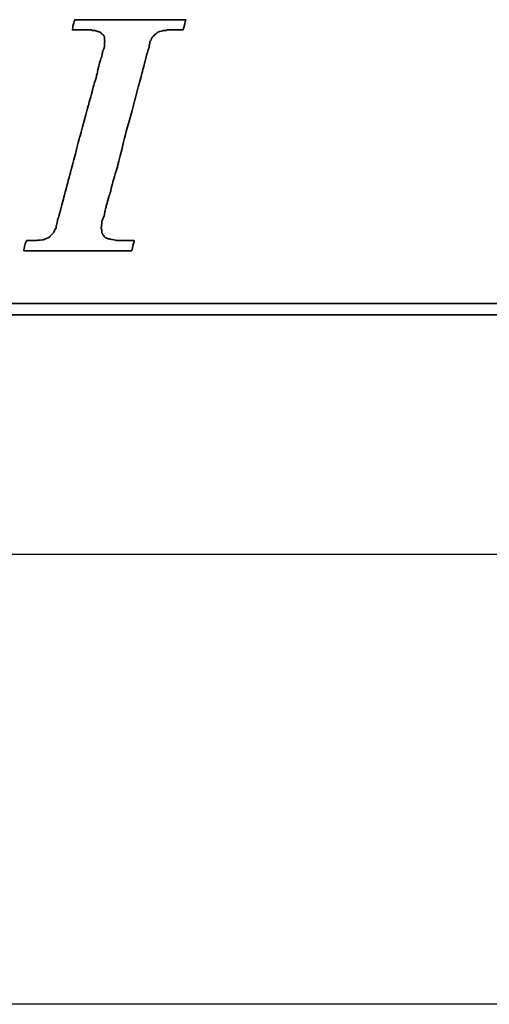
# Model space of a CAD drawing. Header units: millimetres. Extents: x -257 to 3135, y -1556 to 860.
# Tile 183 of 256: x 48 to 56, y -754 to -737. Entities that reach past the tile are written whole.
import ezdxf
from ezdxf.lldxf.tags import DXFTag

# ---------------------------------------------------------------- set-up
doc = ezdxf.new("R2010")
doc.units = ezdxf.units.MM
doc.layers.get('0').update_dxf_attribs({"linetype": 'CONTINUOUS'})
doc.layers.add('DIM', color=4, linetype='CONTINUOUS')
doc.layers.add('layer 1', color=7, linetype='CONTINUOUS')
tags = doc.linetypes.add('DASHED', pattern=[25.72, 12.86, -12.86]).pattern_tags.tags
tags[6:7] = [DXFTag(74, 4), DXFTag(75, 0), DXFTag(340, '0'), DXFTag(46, 0.0), DXFTag(50, 0.0), DXFTag(44, 0.0), DXFTag(45, 0.0)]
tags[4:5] = [DXFTag(74, 4), DXFTag(75, 0), DXFTag(340, '0'), DXFTag(46, 0.0), DXFTag(50, 0.0), DXFTag(44, 0.0), DXFTag(45, 0.0)]

# ---------------------------------------------------------------- blocks, each defined once
blk = doc.blocks.new('TBI MOTION logo(完整正式版)')
at = {"layer": 'layer 1', "color": 22, "lineweight": 35}
for points, knots in [([(-40.59125, -7.94375), (-40.59125, -7.94375), (-40.97375, -7.94375), (-40.97375, -7.94375), (-40.97375, -7.94375), (-40.97375, -7.94375), (-41.38125, -7.94375), (-41.38125, -7.94375), (-41.38125, -7.94375), (-41.38125, -7.94375), (-41.54875, -7.94375), (-41.54875, -7.94375), (-41.54875, -7.94375), (-41.54875, -7.94375), (-41.59875, -7.94375), (-41.59875, -7.94375), (-41.59875, -7.94375), (-41.59875, -7.94375), (-41.88375, -7.94375), (-41.88375, -7.94375), (-41.88375, -7.94375), (-41.88375, -7.94375), (-41.90875, -7.91875), (-41.90875, -7.91875), (-41.90875, -7.91875), (-41.90875, -7.91875), (-42.19875, -7.87125), (-42.19875, -7.87125), (-42.19875, -7.87125), (-42.19875, -7.87125), (-42.43875, -7.82375), (-42.43875, -7.82375), (-42.43875, -7.82375), (-42.43875, -7.82375), (-42.45875, -7.82375), (-42.45875, -7.82375), (-42.45875, -7.82375), (-42.45875, -7.82375), (-42.48625, -7.82375), (-42.48625, -7.82375), (-42.48625, -7.82375), (-42.48625, -7.82375), (-42.67625, -7.72375), (-42.67625, -7.72375), (-42.67625, -7.72375), (-42.67625, -7.72375), (-42.70125, -7.70375), (-42.70125, -7.70375), (-42.70125, -7.70375), (-42.70125, -7.70375), (-42.72375, -7.67875), (-42.72375, -7.67875), (-42.72375, -7.67875), (-42.72375, -7.67875), (-42.86875, -7.48875), (-42.86875, -7.48875), (-42.86875, -7.48875), (-42.86875, -7.48875), (-42.89375, -7.43875), (-42.89375, -7.43875), (-42.89375, -7.43875), (-42.89375, -7.43875), (-42.91875, -7.38875), (-42.91875, -7.38875), (-42.91875, -7.38875), (-42.91875, -7.38875), (-42.93875, -7.12875), (-42.93875, -7.12875), (-42.93875, -7.12875), (-42.93875, -7.12875), (-42.96375, -7.10375), (-42.96375, -7.10375), (-42.96375, -7.10375), (-42.96375, -7.10375), (-42.96375, -7.05375), (-42.96375, -7.05375), (-42.96375, -7.05375), (-42.96375, -7.05375), (-42.96375, -7.00875), (-42.96375, -7.00875), (-42.96375, -7.00875), (-42.96375, -7.00875), (-42.91875, -6.69625), (-42.91875, -6.69625), (-42.91875, -6.69625), (-42.91875, -6.69625), (-42.91875, -6.62375), (-42.91875, -6.62375), (-42.91875, -6.62375), (-42.91875, -6.62375), (-42.91875, -6.59625), (-42.91875, -6.59625), (-42.91875, -6.59625), (-42.91875, -6.59625), (-42.91875, -6.57375), (-42.91875, -6.57375), (-42.91875, -6.57375), (-42.91875, -6.57375), (-42.91875, -6.52875), (-42.91875, -6.52875), (-42.91875, -6.52875), (-42.91875, -6.52875), (-42.89375, -6.50375), (-42.89375, -6.50375), (-42.89375, -6.50375), (-42.89375, -6.50375), (-42.84375, -6.38375), (-42.84375, -6.38375), (-42.84375, -6.38375), (-42.84375, -6.38375), (-42.84375, -6.35875), (-42.84375, -6.35875), (-42.84375, -6.35875), (-42.84375, -6.35875), (-42.74625, -6.14375), (-42.74625, -6.14375), (-42.74625, -6.14375), (-42.74625, -6.14375), (-42.70125, -5.85375), (-42.70125, -5.85375), (-42.70125, -5.85375), (-42.70125, -5.85375), (-42.60375, -5.47125), (-42.60375, -5.47125), (-42.60375, -5.47125), (-42.60375, -5.47125), (-42.60375, -5.44875), (-42.60375, -5.44875), (-42.60375, -5.44875), (-42.60375, -5.44875), (-42.38875, -4.67875), (-42.38875, -4.67875), (-42.38875, -4.67875), (-42.38875, -4.67875), (-42.36375, -4.65375), (-42.36375, -4.65375), (-42.36375, -4.65375), (-42.36375, -4.65375), (-42.12375, -3.69625), (-42.12375, -3.69625), (-42.12375, -3.69625), (-42.12375, -3.69625), (-42.12375, -3.67374), (-42.12375, -3.67374), (-42.12375, -3.67374), (-42.12375, -3.67374), (-41.78875, -2.59374), (-41.78875, -2.59374), (-41.78875, -2.59374), (-41.78875, -2.59374), (-41.18875, -0.19375), (-41.18875, -0.19375), (-41.18875, -0.19375), (-41.18875, -0.19375), (-40.54375, 2.20624), (-40.54375, 2.20624), (-40.54375, 2.20624), (-40.54375, 2.20624), (-40.25375, 3.30875), (-40.25375, 3.30875), (-40.25375, 3.30875), (-40.25375, 3.30875), (-39.98875, 4.27125), (-39.98875, 4.27125), (-39.98875, 4.27125), (-39.98875, 4.27125), (-39.77375, 5.13125), (-39.77375, 5.13125), (-39.77375, 5.13125), (-39.77375, 5.13125), (-39.67875, 5.47125), (-39.67875, 5.47125), (-39.67875, 5.47125), (-39.67875, 5.47125), (-39.60375, 5.75625), (-39.60375, 5.75625), (-39.60375, 5.75625), (-39.60375, 5.75625), (-39.60375, 5.78125), (-39.60375, 5.78125), (-39.60375, 5.78125), (-39.60375, 5.78125), (-39.50875, 5.97125), (-39.50875, 5.97125), (-39.50875, 5.97125), (-39.50875, 5.97125), (-39.50875, 6.13875), (-39.50875, 6.13875), (-39.50875, 6.13875), (-39.50875, 6.13875), (-39.48625, 6.16625), (-39.48625, 6.16625), (-39.48625, 6.16625), (-39.48625, 6.16625), (-39.46125, 6.28625), (-39.46125, 6.28625), (-39.46125, 6.28625), (-39.46125, 6.28625), (-39.46125, 6.42625), (-39.46125, 6.42625), (-39.46125, 6.42625), (-39.46125, 6.42625), (-39.41375, 6.42625), (-39.41375, 6.42625), (-39.41375, 6.42625), (-39.41375, 6.42625), (-39.29375, 6.69125), (-39.29375, 6.69125), (-39.29375, 6.69125), (-39.29375, 6.69125), (-39.26875, 6.74125), (-39.26875, 6.74125), (-39.26875, 6.74125), (-39.26875, 6.74125), (-39.24375, 6.76625), (-39.24375, 6.76625), (-39.24375, 6.76625), (-39.24375, 6.76625), (-38.98375, 7.00624), (-38.98375, 7.00624), (-38.98375, 7.00624), (-38.98375, 7.00624), (-38.95625, 7.02624), (-38.95625, 7.02624), (-38.95625, 7.02624), (-38.95625, 7.02624), (-38.78875, 7.12624), (-38.78875, 7.12624), (-38.78875, 7.12624), (-38.78875, 7.12624), (-38.76375, 7.12624), (-38.76375, 7.12624), (-38.76375, 7.12624), (-38.76375, 7.12624), (-38.74375, 7.12624), (-38.74375, 7.12624), (-38.74375, 7.12624), (-38.74375, 7.12624), (-38.52875, 7.17125), (-38.52875, 7.17125), (-38.52875, 7.17125), (-38.52875, 7.17125), (-38.52875, 7.19624), (-38.52875, 7.19624), (-38.52875, 7.19624), (-38.52875, 7.19624), (-38.50375, 7.19624), (-38.50375, 7.19624), (-38.50375, 7.19624), (-38.50375, 7.19624), (-38.26125, 7.21875), (-38.26125, 7.21875), (-38.26125, 7.21875), (-38.26125, 7.21875), (-38.23875, 7.24624), (-38.23875, 7.24624), (-38.23875, 7.24624), (-38.23875, 7.24624), (-38.21625, 7.24624), (-38.21625, 7.24624), (-38.21625, 7.24624), (-38.21625, 7.24624), (-38.18875, 7.24624), (-38.18875, 7.24624), (-38.18875, 7.24624), (-38.18875, 7.24624), (-37.90375, 7.24624), (-37.90375, 7.24624), (-37.90375, 7.24624), (-37.90375, 7.24624), (-37.85375, 7.24624), (-37.85375, 7.24624), (-37.85375, 7.24624), (-37.85375, 7.24624), (-37.75875, 7.24624), (-37.75875, 7.24624), (-37.75875, 7.24624), (-37.75875, 7.24624), (-37.42375, 7.24624), (-37.42375, 7.24624), (-37.42375, 7.24624), (-37.42375, 7.24624), (-37.08875, 7.24624), (-37.08875, 7.24624), (-37.08875, 7.24624), (-37.08875, 7.24624), (-37.06375, 7.24624), (-37.06375, 7.24624), (-37.06375, 7.24624), (-37.06375, 7.24624), (-37.06375, 7.26624), (-37.06375, 7.26624), (-37.06375, 7.26624), (-37.06375, 7.26624), (-37.03875, 7.29125), (-37.03875, 7.29125), (-37.03875, 7.29125), (-37.03875, 7.29125), (-37.03875, 7.31625), (-37.03875, 7.31625), (-37.03875, 7.31625), (-37.03875, 7.31625), (-36.94125, 7.67625), (-36.94125, 7.67625), (-36.94125, 7.67625), (-36.94125, 7.67625), (-36.86875, 7.98625), (-36.86875, 7.98625), (-36.86875, 7.98625), (-36.86875, 7.98625), (-36.98875, 7.98625), (-36.98875, 7.98625), (-36.98875, 7.98625), (-36.98875, 7.98625), (-37.42375, 7.98625), (-37.42375, 7.98625), (-37.42375, 7.98625), (-37.42375, 7.98625), (-37.94875, 7.98625), (-37.94875, 7.98625), (-37.94875, 7.98625), (-37.94875, 7.98625), (-38.57375, 7.98625), (-38.57375, 7.98625), (-38.57375, 7.98625), (-38.57375, 7.98625), (-39.29375, 7.98625), (-39.29375, 7.98625), (-39.29375, 7.98625), (-39.29375, 7.98625), (-40.82875, 7.98625), (-40.82875, 7.98625), (-40.82875, 7.98625), (-40.82875, 7.98625), (-42.36375, 7.98625), (-42.36375, 7.98625), (-42.36375, 7.98625), (-42.36375, 7.98625), (-43.08375, 7.98625), (-43.08375, 7.98625), (-43.08375, 7.98625), (-43.08375, 7.98625), (-43.70875, 7.98625), (-43.70875, 7.98625), (-43.70875, 7.98625), (-43.70875, 7.98625), (-44.23375, 7.98625), (-44.23375, 7.98625), (-44.23375, 7.98625), (-44.23375, 7.98625), (-44.66875, 7.98625), (-44.66875, 7.98625), (-44.66875, 7.98625), (-44.66875, 7.98625), (-44.88375, 7.98625), (-44.88375, 7.98625), (-44.88375, 7.98625), (-44.88375, 7.98625), (-44.90875, 7.94125), (-44.90875, 7.94125), (-44.90875, 7.94125), (-44.90875, 7.94125), (-44.90875, 7.91625), (-44.90875, 7.91625), (-44.90875, 7.91625), (-44.90875, 7.91625), (-45.00375, 7.55625), (-45.00375, 7.55625), (-45.00375, 7.55625), (-45.00375, 7.55625), (-45.05375, 7.24624), (-45.05375, 7.24624), (-45.05375, 7.24624), (-45.05375, 7.24624), (-44.61875, 7.24624), (-44.61875, 7.24624), (-44.61875, 7.24624), (-44.61875, 7.24624), (-44.11375, 7.24624), (-44.11375, 7.24624), (-44.11375, 7.24624), (-44.11375, 7.24624), (-43.99375, 7.24624), (-43.99375, 7.24624), (-43.99375, 7.24624), (-43.99375, 7.24624), (-43.94625, 7.24624), (-43.94625, 7.24624), (-43.94625, 7.24624), (-43.94625, 7.24624), (-43.92374, 7.24624), (-43.92374, 7.24624), (-43.92374, 7.24624), (-43.92374, 7.24624), (-43.65875, 7.24624), (-43.65875, 7.24624), (-43.65875, 7.24624), (-43.65875, 7.24624), (-43.63875, 7.21875), (-43.63875, 7.21875), (-43.63875, 7.21875), (-43.63875, 7.21875), (-43.46875, 7.19624), (-43.46875, 7.19624), (-43.46875, 7.19624), (-43.46875, 7.19624), (-43.39875, 7.19624), (-43.39875, 7.19624), (-43.39875, 7.19624), (-43.39875, 7.19624), (-43.37125, 7.17125), (-43.37125, 7.17125), (-43.37125, 7.17125), (-43.37125, 7.17125), (-43.34875, 7.17125), (-43.34875, 7.17125), (-43.34875, 7.17125), (-43.34875, 7.17125), (-43.20375, 7.12624), (-43.20375, 7.12624), (-43.20375, 7.12624), (-43.20375, 7.12624), (-43.05875, 7.07624), (-43.05875, 7.07624), (-43.05875, 7.07624), (-43.05875, 7.07624), (-43.01375, 7.07624), (-43.01375, 7.07624), (-43.01375, 7.07624), (-43.01375, 7.07624), (-42.98875, 7.02624), (-42.98875, 7.02624), (-42.98875, 7.02624), (-42.98875, 7.02624), (-42.79875, 6.86125), (-42.79875, 6.86125), (-42.79875, 6.86125), (-42.79875, 6.86125), (-42.77375, 6.81125), (-42.77375, 6.81125), (-42.77375, 6.81125), (-42.77375, 6.81125), (-42.74625, 6.76625), (-42.74625, 6.76625), (-42.74625, 6.76625), (-42.74625, 6.76625), (-42.72375, 6.47625), (-42.72375, 6.47625), (-42.72375, 6.47625), (-42.72375, 6.47625), (-42.70125, 6.45124), (-42.70125, 6.45124), (-42.70125, 6.45124), (-42.70125, 6.45124), (-42.70125, 6.42625), (-42.70125, 6.42625), (-42.70125, 6.42625), (-42.70125, 6.42625), (-42.72375, 6.40625), (-42.72375, 6.40625), (-42.72375, 6.40625), (-42.72375, 6.40625), (-42.74625, 5.97125), (-42.74625, 5.97125), (-42.74625, 5.97125), (-42.74625, 5.97125), (-42.74625, 5.94625), (-42.74625, 5.94625), (-42.74625, 5.94625), (-42.74625, 5.94625), (-42.74625, 5.92625), (-42.74625, 5.92625), (-42.74625, 5.92625), (-42.74625, 5.92625), (-42.77375, 5.87625), (-42.77375, 5.87625), (-42.77375, 5.87625), (-42.77375, 5.87625), (-42.81875, 5.80625), (-42.81875, 5.80625), (-42.81875, 5.80625), (-42.81875, 5.80625), (-42.86875, 5.63625), (-42.86875, 5.63625), (-42.86875, 5.63625), (-42.86875, 5.63625), (-42.91875, 5.39625), (-42.91875, 5.39625), (-42.91875, 5.39625), (-42.91875, 5.39625), (-42.91875, 5.37124), (-42.91875, 5.37124), (-42.91875, 5.37124), (-42.91875, 5.37124), (-43.01375, 5.10874), (-43.01375, 5.10874), (-43.01375, 5.10874), (-43.01375, 5.10874), (-43.10875, 4.77124), (-43.10875, 4.77124), (-43.10875, 4.77124), (-43.10875, 4.77124), (-43.29875, 3.95625), (-43.29875, 3.95625), (-43.29875, 3.95625), (-43.29875, 3.95625), (-43.58875, 2.95125), (-43.58875, 2.95125), (-43.58875, 2.95125), (-43.58875, 2.95125), (-43.87375, 1.87125), (-43.87375, 1.87125), (-43.87375, 1.87125), (-43.87375, 1.87125), (-44.52625, -0.50374), (-44.52625, -0.50374), (-44.52625, -0.50374), (-44.52625, -0.50374), (-45.14875, -2.85375), (-45.14875, -2.85375), (-45.14875, -2.85375), (-45.14875, -2.85375), (-45.43375, -3.95875), (-45.43375, -3.95875), (-45.43375, -3.95875), (-45.43375, -3.95875), (-45.69875, -4.96875), (-45.69875, -4.96875), (-45.69875, -4.96875), (-45.69875, -4.96875), (-45.91375, -5.78375), (-45.91375, -5.78375), (-45.91375, -5.78375), (-45.91375, -5.78375), (-46.01375, -6.11875), (-46.01375, -6.11875), (-46.01375, -6.11875), (-46.01375, -6.11875), (-46.01375, -6.14375), (-46.01375, -6.14375), (-46.01375, -6.14375), (-46.01375, -6.14375), (-46.10875, -6.40875), (-46.10875, -6.40875), (-46.10875, -6.40875), (-46.10875, -6.40875), (-46.15375, -6.64875), (-46.15375, -6.64875), (-46.15375, -6.64875), (-46.15375, -6.64875), (-46.20375, -6.83875), (-46.20375, -6.83875), (-46.20375, -6.83875), (-46.20375, -6.83875), (-46.22875, -6.93375), (-46.22875, -6.93375), (-46.22875, -6.93375), (-46.22875, -6.93375), (-46.22875, -7.07875), (-46.22875, -7.07875), (-46.22875, -7.07875), (-46.22875, -7.07875), (-46.27375, -7.07875), (-46.27375, -7.07875), (-46.27375, -7.07875), (-46.27375, -7.07875), (-46.39375, -7.34375), (-46.39375, -7.34375), (-46.39375, -7.34375), (-46.39375, -7.34375), (-46.39375, -7.36875), (-46.39375, -7.36875), (-46.39375, -7.36875), (-46.39375, -7.36875), (-46.42125, -7.38875), (-46.42125, -7.38875), (-46.42125, -7.38875), (-46.42125, -7.38875), (-46.68375, -7.67875), (-46.68375, -7.67875), (-46.68375, -7.67875), (-46.68375, -7.67875), (-46.70875, -7.70375), (-46.70875, -7.70375), (-46.70875, -7.70375), (-46.70875, -7.70375), (-46.75375, -7.72375), (-46.75375, -7.72375), (-46.75375, -7.72375), (-46.75375, -7.72375), (-47.08875, -7.87125), (-47.08875, -7.87125), (-47.08875, -7.87125), (-47.08875, -7.87125), (-47.11625, -7.87125), (-47.11625, -7.87125), (-47.11625, -7.87125), (-47.11625, -7.87125), (-47.13875, -7.89375), (-47.13875, -7.89375), (-47.13875, -7.89375), (-47.13875, -7.89375), (-47.56875, -7.91875), (-47.56875, -7.91875), (-47.56875, -7.91875), (-47.56875, -7.91875), (-47.59625, -7.94375), (-47.59625, -7.94375), (-47.59625, -7.94375), (-47.59625, -7.94375), (-47.64375, -7.94375), (-47.64375, -7.94375), (-47.64375, -7.94375), (-47.64375, -7.94375), (-47.73625, -7.94375), (-47.73625, -7.94375), (-47.73625, -7.94375), (-47.73625, -7.94375), (-48.07375, -7.94375), (-48.07375, -7.94375), (-48.07375, -7.94375), (-48.07375, -7.94375), (-48.36125, -7.94375), (-48.36125, -7.94375), (-48.36125, -7.94375), (-48.36125, -7.94375), (-48.36125, -7.96625), (-48.36125, -7.96625), (-48.36125, -7.96625), (-48.36125, -7.96625), (-48.36125, -7.99125), (-48.36125, -7.99125), (-48.36125, -7.99125), (-48.36125, -7.99125), (-48.38875, -8.01375), (-48.38875, -8.01375), (-48.38875, -8.01375), (-48.38875, -8.01375), (-48.50875, -8.34875), (-48.50875, -8.34875), (-48.50875, -8.34875), (-48.50875, -8.34875), (-48.55375, -8.68625), (-48.55375, -8.68625), (-48.55375, -8.68625), (-48.55375, -8.68625), (-48.45875, -8.68625), (-48.45875, -8.68625), (-48.45875, -8.68625), (-48.45875, -8.68625), (-48.07375, -8.68625), (-48.07375, -8.68625), (-48.07375, -8.68625), (-48.07375, -8.68625), (-47.52375, -8.68625), (-47.52375, -8.68625), (-47.52375, -8.68625), (-47.52375, -8.68625), (-46.92375, -8.68625), (-46.92375, -8.68625), (-46.92375, -8.68625), (-46.92375, -8.68625), (-46.25375, -8.68625), (-46.25375, -8.68625), (-46.25375, -8.68625), (-46.25375, -8.68625), (-46.20375, -8.68625), (-46.20375, -8.68625), (-46.20375, -8.68625), (-46.20375, -8.68625), (-44.71375, -8.68625), (-44.71375, -8.68625), (-44.71375, -8.68625), (-44.71375, -8.68625), (-43.22875, -8.68625), (-43.22875, -8.68625), (-43.22875, -8.68625), (-43.22875, -8.68625), (-42.55875, -8.68625), (-42.55875, -8.68625), (-42.55875, -8.68625), (-42.55875, -8.68625), (-42.50875, -8.68625), (-42.50875, -8.68625), (-42.50875, -8.68625), (-42.50875, -8.68625), (-41.93375, -8.68625), (-41.93375, -8.68625), (-41.93375, -8.68625), (-41.93375, -8.68625), (-41.38125, -8.68625), (-41.38125, -8.68625), (-41.38125, -8.68625), (-41.38125, -8.68625), (-40.97375, -8.68625), (-40.97375, -8.68625), (-40.97375, -8.68625), (-40.97375, -8.68625), (-40.78125, -8.68625), (-40.78125, -8.68625), (-40.78125, -8.68625), (-40.78125, -8.68625), (-40.78125, -8.63875), (-40.78125, -8.63875), (-40.78125, -8.63875), (-40.78125, -8.63875), (-40.75875, -8.63875), (-40.75875, -8.63875), (-40.75875, -8.63875), (-40.75875, -8.63875), (-40.66375, -8.27875), (-40.66375, -8.27875), (-40.66375, -8.27875), (-40.66375, -8.27875), (-40.59125, -7.94375), (-40.59125, -7.94375)], [0, 0, 0, 0, 0.00558659, 0.00558659, 0.00558659, 0.0055866, 0.01117318, 0.01117318, 0.01117318, 0.01117319, 0.01675978, 0.01675978, 0.01675978, 0.01675979, 0.02234637, 0.02234637, 0.02234637, 0.02234638, 0.02793296, 0.02793296, 0.02793296, 0.02793297, 0.03351955, 0.03351955, 0.03351955, 0.03351956, 0.03910615, 0.03910615, 0.03910615, 0.03910616, 0.04469274, 0.04469274, 0.04469274, 0.04469275, 0.05027933, 0.05027933, 0.05027933, 0.05027934, 0.05586592, 0.05586592, 0.05586592, 0.05586593, 0.06145251, 0.06145251, 0.06145251, 0.06145252, 0.06703911, 0.06703911, 0.06703911, 0.06703912, 0.0726257, 0.0726257, 0.0726257, 0.07262571, 0.07821229, 0.07821229, 0.07821229, 0.0782123, 0.08379888, 0.08379888, 0.08379888, 0.08379889, 0.08938547, 0.08938547, 0.08938547, 0.08938548, 0.09497207, 0.09497207, 0.09497207, 0.09497208, 0.10055866, 0.10055866, 0.10055866, 0.10055867, 0.10614525, 0.10614525, 0.10614525, 0.10614526, 0.11173184, 0.11173184, 0.11173184, 0.11173185, 0.11731844, 0.11731844, 0.11731844, 0.11731845, 0.12290503, 0.12290503, 0.12290503, 0.12290504, 0.12849162, 0.12849162, 0.12849162, 0.12849163, 0.13407821, 0.13407821, 0.13407821, 0.13407822, 0.1396648, 0.1396648, 0.1396648, 0.13966481, 0.1452514, 0.1452514, 0.1452514, 0.14525141, 0.15083799, 0.15083799, 0.15083799, 0.150838, 0.15642458, 0.15642458, 0.15642458, 0.15642459, 0.16201117, 0.16201117, 0.16201117, 0.16201118, 0.16759777, 0.16759777, 0.16759777, 0.16759778, 0.17318436, 0.17318436, 0.17318436, 0.17318437, 0.17877095, 0.17877095, 0.17877095, 0.17877096, 0.18435754, 0.18435754, 0.18435754, 0.18435755, 0.18994413, 0.18994413, 0.18994413, 0.18994414, 0.19553073, 0.19553073, 0.19553073, 0.19553074, 0.20111732, 0.20111732, 0.20111732, 0.20111733, 0.20670391, 0.20670391, 0.20670391, 0.20670392, 0.2122905, 0.2122905, 0.2122905, 0.21229051, 0.21787709, 0.21787709, 0.21787709, 0.2178771, 0.22346369, 0.22346369, 0.22346369, 0.2234637, 0.22905028, 0.22905028, 0.22905028, 0.22905029, 0.23463687, 0.23463687, 0.23463687, 0.23463688, 0.24022346, 0.24022346, 0.24022346, 0.24022347, 0.24581006, 0.24581006, 0.24581006, 0.24581007, 0.25139665, 0.25139665, 0.25139665, 0.25139666, 0.25698324, 0.25698324, 0.25698324, 0.25698325, 0.26256983, 0.26256983, 0.26256983, 0.26256984, 0.26815642, 0.26815642, 0.26815642, 0.26815643, 0.27374302, 0.27374302, 0.27374302, 0.27374303, 0.27932961, 0.27932961, 0.27932961, 0.27932962, 0.2849162, 0.2849162, 0.2849162, 0.28491621, 0.29050279, 0.29050279, 0.29050279, 0.2905028, 0.29608939, 0.29608939, 0.29608939, 0.2960894, 0.30167598, 0.30167598, 0.30167598, 0.30167599, 0.30726257, 0.30726257, 0.30726257, 0.30726258, 0.31284916, 0.31284916, 0.31284916, 0.31284917, 0.31843575, 0.31843575, 0.31843575, 0.31843576, 0.32402235, 0.32402235, 0.32402235, 0.32402236, 0.32960894, 0.32960894, 0.32960894, 0.32960895, 0.33519553, 0.33519553, 0.33519553, 0.33519554, 0.34078212, 0.34078212, 0.34078212, 0.34078213, 0.34636872, 0.34636872, 0.34636872, 0.34636873, 0.35195531, 0.35195531, 0.35195531, 0.35195532, 0.3575419, 0.3575419, 0.3575419, 0.35754191, 0.36312849, 0.36312849, 0.36312849, 0.3631285, 0.36871508, 0.36871508, 0.36871508, 0.36871509, 0.37430168, 0.37430168, 0.37430168, 0.37430169, 0.37988827, 0.37988827, 0.37988827, 0.37988828, 0.38547486, 0.38547486, 0.38547486, 0.38547487, 0.39106145, 0.39106145, 0.39106145, 0.39106146, 0.39664804, 0.39664804, 0.39664804, 0.39664805, 0.40223464, 0.40223464, 0.40223464, 0.40223465, 0.40782123, 0.40782123, 0.40782123, 0.40782124, 0.41340782, 0.41340782, 0.41340782, 0.41340783, 0.41899441, 0.41899441, 0.41899441, 0.41899442, 0.42458101, 0.42458101, 0.42458101, 0.42458102, 0.4301676, 0.4301676, 0.4301676, 0.43016761, 0.43575419, 0.43575419, 0.43575419, 0.4357542, 0.44134078, 0.44134078, 0.44134078, 0.44134079, 0.44692737, 0.44692737, 0.44692737, 0.44692738, 0.45251397, 0.45251397, 0.45251397, 0.45251398, 0.45810056, 0.45810056, 0.45810056, 0.45810057, 0.46368715, 0.46368715, 0.46368715, 0.46368716, 0.46927374, 0.46927374, 0.46927374, 0.46927375, 0.47486034, 0.47486034, 0.47486034, 0.47486035, 0.48044693, 0.48044693, 0.48044693, 0.48044694, 0.48603352, 0.48603352, 0.48603352, 0.48603353, 0.49162011, 0.49162011, 0.49162011, 0.49162012, 0.4972067, 0.4972067, 0.4972067, 0.49720671, 0.5027933, 0.5027933, 0.5027933, 0.50279331, 0.50837989, 0.50837989, 0.50837989, 0.5083799, 0.51396648, 0.51396648, 0.51396648, 0.51396649, 0.51955307, 0.51955307, 0.51955307, 0.51955308, 0.52513966, 0.52513966, 0.52513966, 0.52513967, 0.53072626, 0.53072626, 0.53072626, 0.53072627, 0.53631285, 0.53631285, 0.53631285, 0.53631286, 0.54189944, 0.54189944, 0.54189944, 0.54189945, 0.54748603, 0.54748603, 0.54748603, 0.54748604, 0.55307263, 0.55307263, 0.55307263, 0.55307264, 0.55865922, 0.55865922, 0.55865922, 0.55865923, 0.56424581, 0.56424581, 0.56424581, 0.56424582, 0.5698324, 0.5698324, 0.5698324, 0.56983241, 0.57541899, 0.57541899, 0.57541899, 0.575419, 0.58100559, 0.58100559, 0.58100559, 0.5810056, 0.58659218, 0.58659218, 0.58659218, 0.58659219, 0.59217877, 0.59217877, 0.59217877, 0.59217878, 0.59776536, 0.59776536, 0.59776536, 0.59776537, 0.60335196, 0.60335196, 0.60335196, 0.60335197, 0.60893855, 0.60893855, 0.60893855, 0.60893856, 0.61452514, 0.61452514, 0.61452514, 0.61452515, 0.62011173, 0.62011173, 0.62011173, 0.62011174, 0.62569832, 0.62569832, 0.62569832, 0.62569833, 0.63128492, 0.63128492, 0.63128492, 0.63128493, 0.63687151, 0.63687151, 0.63687151, 0.63687152, 0.6424581, 0.6424581, 0.6424581, 0.64245811, 0.64804469, 0.64804469, 0.64804469, 0.6480447, 0.65363128, 0.65363128, 0.65363128, 0.65363129, 0.65921788, 0.65921788, 0.65921788, 0.65921789, 0.66480447, 0.66480447, 0.66480447, 0.66480448, 0.67039106, 0.67039106, 0.67039106, 0.67039107, 0.67597765, 0.67597765, 0.67597765, 0.67597766, 0.68156425, 0.68156425, 0.68156425, 0.68156426, 0.68715084, 0.68715084, 0.68715084, 0.68715085, 0.69273743, 0.69273743, 0.69273743, 0.69273744, 0.69832402, 0.69832402, 0.69832402, 0.69832403, 0.70391061, 0.70391061, 0.70391061, 0.70391062, 0.70949721, 0.70949721, 0.70949721, 0.70949722, 0.7150838, 0.7150838, 0.7150838, 0.71508381, 0.72067039, 0.72067039, 0.72067039, 0.7206704, 0.72625698, 0.72625698, 0.72625698, 0.72625699, 0.73184358, 0.73184358, 0.73184358, 0.73184359, 0.73743017, 0.73743017, 0.73743017, 0.73743018, 0.74301676, 0.74301676, 0.74301676, 0.74301677, 0.74860335, 0.74860335, 0.74860335, 0.74860336, 0.75418994, 0.75418994, 0.75418994, 0.75418995, 0.75977654, 0.75977654, 0.75977654, 0.75977655, 0.76536313, 0.76536313, 0.76536313, 0.76536314, 0.77094972, 0.77094972, 0.77094972, 0.77094973, 0.77653631, 0.77653631, 0.77653631, 0.77653632, 0.78212291, 0.78212291, 0.78212291, 0.78212292, 0.7877095, 0.7877095, 0.7877095, 0.78770951, 0.79329609, 0.79329609, 0.79329609, 0.7932961, 0.79888268, 0.79888268, 0.79888268, 0.79888269, 0.80446927, 0.80446927, 0.80446927, 0.80446928, 0.81005587, 0.81005587, 0.81005587, 0.81005588, 0.81564246, 0.81564246, 0.81564246, 0.81564247, 0.82122905, 0.82122905, 0.82122905, 0.82122906, 0.82681564, 0.82681564, 0.82681564, 0.82681565, 0.83240223, 0.83240223, 0.83240223, 0.83240224, 0.83798883, 0.83798883, 0.83798883, 0.83798884, 0.84357542, 0.84357542, 0.84357542, 0.84357543, 0.84916201, 0.84916201, 0.84916201, 0.84916202, 0.8547486, 0.8547486, 0.8547486, 0.85474861, 0.8603352, 0.8603352, 0.8603352, 0.86033521, 0.86592179, 0.86592179, 0.86592179, 0.8659218, 0.87150838, 0.87150838, 0.87150838, 0.87150839, 0.87709497, 0.87709497, 0.87709497, 0.87709498, 0.88268156, 0.88268156, 0.88268156, 0.88268157, 0.88826816, 0.88826816, 0.88826816, 0.88826817, 0.89385475, 0.89385475, 0.89385475, 0.89385476, 0.89944134, 0.89944134, 0.89944134, 0.89944135, 0.90502793, 0.90502793, 0.90502793, 0.90502794, 0.91061453, 0.91061453, 0.91061453, 0.91061454, 0.91620112, 0.91620112, 0.91620112, 0.91620113, 0.92178771, 0.92178771, 0.92178771, 0.92178772, 0.9273743, 0.9273743, 0.9273743, 0.92737431, 0.93296089, 0.93296089, 0.93296089, 0.9329609, 0.93854749, 0.93854749, 0.93854749, 0.9385475, 0.94413408, 0.94413408, 0.94413408, 0.94413409, 0.94972067, 0.94972067, 0.94972067, 0.94972068, 0.95530726, 0.95530726, 0.95530726, 0.95530727, 0.96089385, 0.96089385, 0.96089385, 0.96089386, 0.96648045, 0.96648045, 0.96648045, 0.96648046, 0.97206704, 0.97206704, 0.97206704, 0.97206705, 0.97765363, 0.97765363, 0.97765363, 0.97765364, 0.98324022, 0.98324022, 0.98324022, 0.98324023, 0.98882682, 0.98882682, 0.98882682, 0.98882683, 0.99441341, 0.99441341, 0.99441341, 0.99441342, 1, 1, 1, 1]), ([(75.90875, -9.47875), (75.90875, -9.47875), (75.90875, -12.28625), (75.90875, -12.28625), (75.90875, -12.28625), (75.90875, -12.28625), (75.90875, -12.47875), (75.90875, -12.47875), (75.90875, -12.47875), (75.90875, -12.47875), (75.71625, -12.47875), (75.71625, -12.47875), (75.71625, -12.47875), (75.71625, -12.47875), (-88.32875, -12.47875), (-88.32875, -12.47875), (-88.32875, -12.47875), (-88.32875, -12.47875), (-88.32875, -13.29375), (-88.32875, -13.29375), (-88.32875, -13.29375), (-88.32875, -13.29375), (82.89125, -13.29375), (82.89125, -13.29375), (82.89125, -13.29375), (82.89125, -13.29375), (75.90875, -9.47875), (75.90875, -9.47875)], [0, 0, 0, 0, 0.14285714, 0.14285714, 0.14285714, 0.14285715, 0.28571429, 0.28571429, 0.28571429, 0.2857143, 0.42857143, 0.42857143, 0.42857143, 0.42857144, 0.57142857, 0.57142857, 0.57142857, 0.57142858, 0.71428571, 0.71428571, 0.71428571, 0.71428572, 0.85714286, 0.85714286, 0.85714286, 0.85714287, 1, 1, 1, 1])]:
    blk.add_open_spline(points, degree=3, knots=knots, dxfattribs=at)

msp = doc.modelspace()

# ---------------------------------------------------------------- linework, layer by layer
at = {"linetype": 'DASHED', "ltscale": 0.3}
msp.add_line((268.583, -746.25), (-31.417, -746.25), dxfattribs=at)
at = {"linetype": 'Continuous'}
msp.add_line((66.285, -754.25), (-31.417, -754.25), dxfattribs=at)

# ---------------------------------------------------------------- block references
at = {"layer": 'DIM', "color": 7, "xscale": 0.246592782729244, "yscale": 0.246592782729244, "zscale": 0.246592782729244}
msp.add_blockref('TBI MOTION logo(完整正式版)', (60.097, -738.705), dxfattribs=at)

doc.saveas('drawing.dxf')
